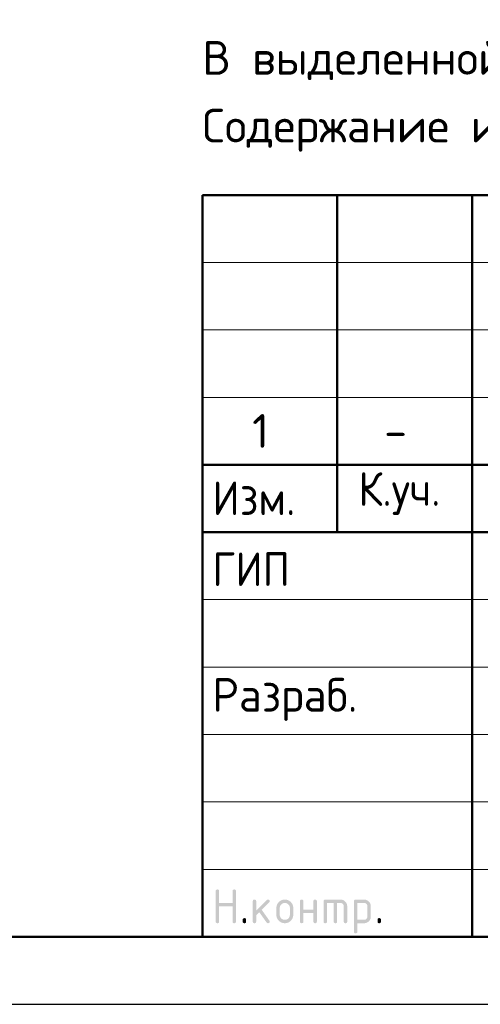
# Model space of a CAD drawing. Header units: millimetres. Extents: x 0 to 50400, y 0 to 35762.
# Tile 9 of 18: x 25976 to 30071, y 0 to 8760. Entities that reach past the tile are written whole.
import ezdxf

# ---------------------------------------------------------------- set-up
doc = ezdxf.new("R2010")
doc.units = ezdxf.units.MM
doc.layers.add('Standard', color=7, linetype='Continuous', lineweight=25)
doc.styles.add('ISOCPEUR', font='txt')

msp = doc.modelspace()

# ---------------------------------------------------------------- hatches: boundary and pattern name
at = {"layer": 'Standard', "linetype": 'Continuous', "lineweight": 25, "transparency": 33554687}
for points in [[(27718.9, 736.5), (27718.9, 1006.5), (27718.9, 1008.4), (27719.1, 1010.1), (27719.4, 1011.7), (27719.8, 1013.1), (27720.3, 1014.5), (27721, 1015.7), (27721.7, 1016.9), (27722.7, 1017.8), (27723.6, 1018.7), (27724.8, 1019.4), (27725.9, 1020.1), (27727.4, 1020.6), (27728.8, 1021.1), (27730.4, 1021.3), (27732, 1021.5), (27733.9, 1021.5), (27735.8, 1021.5), (27737.4, 1021.3), (27739.1, 1021.1), (27740.5, 1020.6), (27741.9, 1020.1), (27743.1, 1019.4), (27744.3, 1018.7), (27745.2, 1017.8), (27746.1, 1016.9), (27746.8, 1015.7), (27747.5, 1014.5), (27748, 1013.1), (27748.5, 1011.7), (27748.7, 1010.1), (27749, 1008.4), (27749, 1006.6), (27749, 901.6), (27868.6, 901.6), (27868.6, 1006.6), (27868.6, 1008.4), (27868.9, 1010.1), (27869.1, 1011.7), (27869.6, 1013.1), (27870, 1014.5), (27870.7, 1015.7), (27871.4, 1016.9), (27872.4, 1017.8), (27873.3, 1018.7), (27874.5, 1019.4), (27875.7, 1020.1), (27877.1, 1020.6), (27878.5, 1021.1), (27880.1, 1021.3), (27881.8, 1021.5), (27883.6, 1021.5), (27885.5, 1021.5), (27887.2, 1021.3), (27888.8, 1021.1), (27890.2, 1020.6), (27891.6, 1020.1), (27892.8, 1019.4), (27894, 1018.7), (27894.9, 1017.8), (27895.9, 1016.9), (27896.6, 1015.7), (27897.3, 1014.5), (27897.7, 1013.1), (27898.2, 1011.7), (27898.4, 1010.1), (27898.7, 1008.4), (27898.7, 1006.5), (27898.7, 736.5), (27898.7, 734.7), (27898.4, 733), (27898.2, 731.4), (27897.7, 730), (27897.3, 728.6), (27896.6, 727.4), (27895.9, 726.2), (27894.9, 725.3), (27894, 724.4), (27892.8, 723.7), (27891.6, 723), (27890.2, 722.5), (27888.8, 722), (27887.2, 721.8), (27885.5, 721.5), (27883.6, 721.5), (27881.8, 721.5), (27880.1, 721.8), (27878.5, 722), (27877.1, 722.5), (27875.7, 723), (27874.5, 723.7), (27873.3, 724.4), (27872.4, 725.3), (27871.4, 726.2), (27870.7, 727.4), (27870, 728.6), (27869.6, 730), (27869.1, 731.4), (27868.9, 733), (27868.6, 734.7), (27868.6, 736.5), (27868.6, 871.5), (27749, 871.5), (27749, 736.5), (27749, 734.7), (27748.7, 733), (27748.5, 731.4), (27748, 730), (27747.5, 728.6), (27746.8, 727.4), (27746.1, 726.2), (27745.2, 725.3), (27744.3, 724.4), (27743.1, 723.7), (27741.9, 723), (27740.5, 722.5), (27739.1, 722), (27737.4, 721.8), (27735.8, 721.5), (27733.9, 721.5), (27732, 721.5), (27730.4, 721.8), (27728.8, 722), (27727.4, 722.5), (27725.9, 723), (27724.8, 723.7), (27723.6, 724.4), (27722.7, 725.3), (27721.7, 726.2), (27721, 727.4), (27720.3, 728.6), (27719.8, 730), (27719.4, 731.4), (27719.1, 733), (27718.9, 734.7)], [(28078.7, 832.8), (28173, 927.1), (28174.1, 928.1), (28175.3, 929), (28176.5, 929.8), (28177.9, 930.3), (28179.2, 930.8), (28180.6, 931.1), (28182.1, 931.4), (28183.7, 931.4), (28185.6, 931.4), (28187.2, 931.1), (28188.9, 930.9), (28190.3, 930.4), (28191.7, 930), (28192.8, 929.3), (28194, 928.6), (28195, 927.6), (28195.9, 926.7), (28196.6, 925.5), (28197.3, 924.3), (28197.8, 922.9), (28198.2, 921.5), (28198.5, 919.9), (28198.7, 918.3), (28198.7, 916.4), (28198.7, 914.9), (28198.4, 913.5), (28198.1, 912.1), (28197.6, 910.8), (28197, 909.5), (28196.1, 908.3), (28195.3, 907.1), (28194.1, 905.9), (28128.3, 840.1), (28195.7, 745.2), (28197.2, 743.1), (28198, 740.9), (28198.7, 738.7), (28198.7, 736.3), (28198.7, 734.5), (28198.5, 732.8), (28198.2, 731.2), (28197.8, 729.9), (28197.3, 728.5), (28196.6, 727.3), (28195.9, 726.2), (28195, 725.2), (28194, 724.3), (28192.8, 723.6), (28191.7, 722.9), (28190.3, 722.5), (28188.9, 722), (28187.2, 721.8), (28185.6, 721.5), (28183.7, 721.5), (28181.7, 721.5), (28179.9, 721.9), (28178.2, 722.3), (28176.6, 723.1), (28175, 723.9), (28173.7, 725.1), (28172.3, 726.3), (28171.2, 727.9), (28106.7, 818.6), (28078.7, 790.6), (28078.7, 736.5), (28078.7, 734.7), (28078.5, 733), (28078.3, 731.4), (28077.8, 730), (28077.3, 728.6), (28076.6, 727.4), (28075.9, 726.2), (28075, 725.3), (28074, 724.4), (28072.9, 723.7), (28071.7, 723), (28070.3, 722.5), (28068.9, 722), (28067.2, 721.8), (28065.6, 721.5), (28063.7, 721.5), (28061.8, 721.5), (28060.2, 721.8), (28058.5, 722), (28057.1, 722.5), (28055.7, 723), (28054.5, 723.7), (28053.4, 724.4), (28052.4, 725.3), (28051.5, 726.2), (28050.8, 727.4), (28050.1, 728.6), (28049.6, 730), (28049.2, 731.4), (28048.9, 733), (28048.7, 734.7), (28048.7, 736.5), (28048.7, 916.4), (28048.7, 918.3), (28048.9, 919.9), (28049.2, 921.5), (28049.6, 922.9), (28050.1, 924.3), (28050.8, 925.5), (28051.5, 926.7), (28052.4, 927.6), (28053.4, 928.6), (28054.5, 929.3), (28055.7, 930), (28057.1, 930.4), (28058.5, 930.9), (28060.2, 931.1), (28061.8, 931.4), (28063.7, 931.4), (28065.6, 931.4), (28067.2, 931.1), (28068.9, 930.9), (28070.3, 930.4), (28071.7, 930), (28072.9, 929.3), (28074, 928.6), (28075, 927.6), (28075.9, 926.7), (28076.6, 925.5), (28077.3, 924.3), (28077.8, 922.9), (28078.3, 921.5), (28078.5, 919.9), (28078.7, 918.3), (28078.7, 916.4)], [(28498.4, 811.4), (28498.4, 736.5), (28498.4, 734.7), (28498.2, 733), (28497.9, 731.4), (28497.5, 730), (28497, 728.6), (28496.3, 727.4), (28495.6, 726.2), (28494.6, 725.3), (28493.7, 724.4), (28492.5, 723.6), (28491.4, 723), (28489.9, 722.5), (28488.5, 722), (28486.9, 721.8), (28485.2, 721.5), (28483.4, 721.5), (28481.5, 721.5), (28479.8, 721.8), (28478.2, 722), (28476.8, 722.5), (28475.4, 723), (28474.2, 723.7), (28473, 724.4), (28472.1, 725.3), (28471.2, 726.2), (28470.5, 727.4), (28469.8, 728.6), (28469.3, 730), (28468.8, 731.4), (28468.6, 733), (28468.3, 734.7), (28468.3, 736.5), (28468.3, 916.4), (28468.3, 918.3), (28468.6, 919.9), (28468.8, 921.5), (28469.3, 922.9), (28469.8, 924.3), (28470.5, 925.5), (28471.2, 926.7), (28472.1, 927.6), (28473, 928.6), (28474.2, 929.3), (28475.4, 930), (28476.8, 930.4), (28478.2, 930.9), (28479.8, 931.1), (28481.5, 931.4), (28483.4, 931.4), (28485.2, 931.4), (28486.9, 931.1), (28488.5, 930.9), (28489.9, 930.4), (28491.4, 930), (28492.5, 929.3), (28493.7, 928.6), (28494.6, 927.6), (28495.6, 926.7), (28496.3, 925.5), (28497, 924.4), (28497.5, 923), (28497.9, 921.5), (28498.2, 919.9), (28498.4, 918.3), (28498.4, 916.4), (28498.4, 841.5), (28588, 841.5), (28588, 916.4), (28588, 918.3), (28588.2, 919.9), (28588.5, 921.5), (28589, 923), (28589.4, 924.4), (28590.1, 925.5), (28590.8, 926.7), (28591.8, 927.6), (28592.7, 928.6), (28593.9, 929.3), (28595.1, 930), (28596.5, 930.4), (28597.9, 930.9), (28599.5, 931.1), (28601.2, 931.4), (28603, 931.4), (28604.9, 931.4), (28606.6, 931.1), (28608.2, 930.9), (28609.6, 930.4), (28611, 930), (28612.2, 929.3), (28613.4, 928.6), (28614.3, 927.6), (28615.2, 926.7), (28615.9, 925.5), (28616.7, 924.3), (28617.1, 922.9), (28617.6, 921.5), (28617.8, 919.9), (28618.1, 918.3), (28618.1, 916.4), (28618.1, 736.5), (28618.1, 734.7), (28617.8, 733), (28617.6, 731.4), (28617.1, 730), (28616.7, 728.6), (28615.9, 727.4), (28615.2, 726.2), (28614.3, 725.3), (28613.4, 724.4), (28612.2, 723.7), (28611, 723), (28609.6, 722.5), (28608.2, 722), (28606.6, 721.8), (28604.9, 721.5), (28603, 721.5), (28601.2, 721.5), (28599.5, 721.8), (28597.9, 722), (28596.5, 722.5), (28595.1, 723), (28593.9, 723.6), (28592.7, 724.4), (28591.8, 725.3), (28590.8, 726.2), (28590.1, 727.4), (28589.4, 728.6), (28589, 730), (28588.5, 731.4), (28588.2, 733), (28588, 734.7), (28588, 736.5), (28588, 811.4)], [(28693.2, 931.4), (28828.1, 931.4), (28831.2, 931.4), (28834.2, 931.1), (28837.2, 930.8), (28840.1, 930.3), (28843, 929.7), (28845.7, 928.9), (28848.5, 928.1), (28851.2, 927), (28853.8, 925.9), (28856.4, 924.5), (28858.9, 923.2), (28861.3, 921.5), (28863.7, 919.9), (28866, 918), (28868.3, 916.1), (28870.5, 913.9), (28872.7, 911.7), (28874.6, 909.4), (28876.5, 907.1), (28878.2, 904.7), (28879.8, 902.3), (28881.2, 899.7), (28882.5, 897.2), (28883.6, 894.5), (28884.7, 891.9), (28885.5, 889.1), (28886.4, 886.3), (28886.9, 883.4), (28887.5, 880.6), (28887.7, 877.6), (28888, 874.5), (28888, 871.4), (28888, 736.5), (28888, 734.7), (28887.8, 733), (28887.5, 731.4), (28887.1, 730), (28886.6, 728.6), (28885.9, 727.4), (28885.2, 726.2), (28884.3, 725.3), (28883.3, 724.4), (28882.1, 723.7), (28881, 723), (28879.6, 722.5), (28878.1, 722), (28876.5, 721.8), (28874.9, 721.5), (28873, 721.5), (28871.1, 721.5), (28869.5, 721.8), (28867.8, 722), (28866.4, 722.5), (28865, 723), (28863.8, 723.6), (28862.7, 724.4), (28861.7, 725.3), (28860.8, 726.2), (28860.1, 727.4), (28859.4, 728.6), (28858.9, 730), (28858.4, 731.4), (28858.2, 733), (28857.9, 734.7), (28857.9, 736.5), (28857.9, 871.4), (28857.9, 874.5), (28857.4, 877.5), (28856.9, 880.4), (28855.8, 883.1), (28854.7, 885.7), (28853.1, 888.1), (28851.5, 890.5), (28849.3, 892.7), (28847.2, 894.8), (28844.8, 896.5), (28842.4, 898.1), (28839.7, 899.2), (28837.1, 900.2), (28834.1, 900.8), (28831.2, 901.3), (28828, 901.3), (28798.1, 901.3), (28798.1, 736.5), (28798.1, 734.7), (28797.9, 733), (28797.6, 731.4), (28797.2, 730), (28796.7, 728.6), (28796, 727.4), (28795.3, 726.2), (28794.4, 725.3), (28793.4, 724.4), (28792.3, 723.6), (28791.1, 723), (28789.7, 722.5), (28788.3, 722), (28786.6, 721.8), (28785, 721.5), (28783.1, 721.5), (28781.2, 721.5), (28779.6, 721.8), (28777.9, 722), (28776.5, 722.5), (28775.1, 723), (28773.9, 723.6), (28772.8, 724.4), (28771.8, 725.3), (28770.9, 726.2), (28770.2, 727.4), (28769.5, 728.6), (28769, 730), (28768.5, 731.4), (28768.3, 733), (28768.1, 734.7), (28768.1, 736.5), (28768.1, 901.3), (28708.2, 901.3), (28708.2, 736.5), (28708.2, 734.7), (28708, 733), (28707.8, 731.4), (28707.3, 730), (28706.8, 728.6), (28706.1, 727.4), (28705.4, 726.2), (28704.5, 725.3), (28703.5, 724.4), (28702.4, 723.6), (28701.2, 723), (28699.8, 722.5), (28698.4, 722), (28696.7, 721.8), (28695.1, 721.5), (28693.2, 721.5), (28691.3, 721.5), (28689.7, 721.8), (28688, 722), (28686.6, 722.5), (28685.2, 723), (28684, 723.7), (28682.9, 724.4), (28681.9, 725.3), (28681, 726.2), (28680.3, 727.4), (28679.6, 728.6), (28679.1, 730), (28678.7, 731.4), (28678.4, 733), (28678.2, 734.7), (28678.2, 736.5), (28678.2, 916.4), (28678.2, 918.3), (28678.4, 919.9), (28678.6, 921.5), (28679.1, 922.9), (28679.6, 924.3), (28680.3, 925.5), (28681, 926.7), (28681.9, 927.6), (28682.9, 928.6), (28684, 929.3), (28685.2, 930), (28686.6, 930.4), (28688, 930.9), (28689.6, 931.1), (28691.3, 931.4)], [(27958.8, 751.6), (27958.8, 753.5), (27959, 755.1), (27959.3, 756.8), (27959.7, 758.2), (27960.2, 759.6), (27960.9, 760.8), (27961.6, 761.9), (27962.5, 762.9), (27963.5, 763.8), (27964.7, 764.5), (27965.8, 765.2), (27967.2, 765.7), (27968.6, 766.2), (27970.3, 766.4), (27971.9, 766.6), (27973.8, 766.6), (27975.7, 766.6), (27977.3, 766.4), (27979, 766.2), (27980.4, 765.7), (27981.8, 765.2), (27983, 764.5), (27984.1, 763.8), (27985.1, 762.9), (27986, 761.9), (27986.7, 760.8), (27987.4, 759.6), (27987.9, 758.2), (27988.4, 756.8), (27988.6, 755.1), (27988.8, 753.5), (27988.8, 751.6), (27988.8, 736.6), (27988.8, 734.7), (27988.6, 733), (27988.4, 731.4), (27987.9, 730), (27987.4, 728.6), (27986.7, 727.4), (27986, 726.2), (27985.1, 725.3), (27984.1, 724.4), (27983, 723.7), (27981.8, 723), (27980.4, 722.5), (27979, 722), (27977.3, 721.8), (27975.7, 721.5), (27973.8, 721.5), (27971.9, 721.5), (27970.3, 721.8), (27968.6, 722), (27967.2, 722.5), (27965.8, 723), (27964.7, 723.7), (27963.5, 724.4), (27962.5, 725.3), (27961.6, 726.2), (27960.9, 727.4), (27960.2, 728.6), (27959.7, 730), (27959.3, 731.4), (27959, 733), (27958.8, 734.7), (27958.8, 736.6)], [(29158, 751.6), (29158, 753.5), (29158.2, 755.1), (29158.4, 756.8), (29158.9, 758.2), (29159.4, 759.6), (29160.1, 760.8), (29160.8, 761.9), (29161.7, 762.9), (29162.6, 763.8), (29163.8, 764.5), (29165, 765.2), (29166.4, 765.7), (29167.8, 766.2), (29169.5, 766.4), (29171.1, 766.6), (29173, 766.6), (29174.9, 766.6), (29176.5, 766.4), (29178.1, 766.2), (29179.6, 765.7), (29181, 765.2), (29182.1, 764.5), (29183.3, 763.8), (29184.3, 762.9), (29185.2, 761.9), (29185.9, 760.8), (29186.6, 759.6), (29187.1, 758.2), (29187.5, 756.8), (29187.8, 755.1), (29188, 753.5), (29188, 751.6), (29188, 736.6), (29188, 734.7), (29187.8, 733), (29187.5, 731.4), (29187.1, 730), (29186.6, 728.6), (29185.9, 727.4), (29185.2, 726.2), (29184.3, 725.3), (29183.3, 724.4), (29182.1, 723.7), (29181, 723), (29179.6, 722.5), (29178.1, 722), (29176.5, 721.8), (29174.9, 721.5), (29173, 721.5), (29171.1, 721.5), (29169.5, 721.8), (29167.8, 722), (29166.4, 722.5), (29165, 723), (29163.8, 723.7), (29162.6, 724.4), (29161.7, 725.3), (29160.8, 726.2), (29160.1, 727.4), (29159.4, 728.6), (29158.9, 730), (29158.4, 731.4), (29158.2, 733), (29158, 734.7), (29158, 736.6)]]:
    msp.add_hatch(color=7, dxfattribs=at).paths.add_polyline_path(points, flags=16)
h = msp.add_hatch(color=7, dxfattribs=at)
h.paths.add_polyline_path([(28258.5, 796.5), (28258.5, 856.4), (28258.5, 860.3), (28258.8, 864.1), (28259.2, 867.8), (28259.9, 871.4), (28260.6, 875), (28261.6, 878.5), (28262.6, 881.9), (28264, 885.3), (28265.3, 888.6), (28267.1, 891.7), (28268.8, 894.9), (28270.8, 897.9), (28272.9, 901), (28275.3, 903.8), (28277.7, 906.7), (28280.4, 909.5), (28283.1, 912.2), (28286, 914.6), (28288.9, 917), (28291.9, 919.1), (28294.9, 921.1), (28298.1, 922.8), (28301.3, 924.5), (28304.6, 925.9), (28307.9, 927.3), (28311.4, 928.3), (28314.8, 929.3), (28318.4, 930), (28322, 930.7), (28325.7, 931), (28329.5, 931.4), (28333.4, 931.4), (28337.3, 931.4), (28341.1, 931), (28344.9, 930.7), (28348.5, 930), (28352.2, 929.3), (28355.6, 928.3), (28359.1, 927.3), (28362.4, 926), (28365.8, 924.6), (28368.9, 922.9), (28372.1, 921.2), (28375.1, 919.2), (28378.1, 917.1), (28381, 914.8), (28383.9, 912.4), (28386.6, 909.7), (28389.3, 907), (28391.6, 904.1), (28394, 901.3), (28396, 898.2), (28398.1, 895.2), (28399.8, 892), (28401.5, 888.9), (28402.8, 885.5), (28404.2, 882.2), (28405.2, 878.7), (28406.2, 875.2), (28406.9, 871.6), (28407.6, 868), (28407.9, 864.2), (28408.2, 860.4), (28408.2, 856.4), (28408.2, 796.5), (28408.2, 792.6), (28407.9, 788.9), (28407.5, 785.1), (28406.9, 781.5), (28406.2, 777.9), (28405.2, 774.4), (28404.1, 771), (28402.8, 767.7), (28401.4, 764.4), (28399.7, 761.2), (28398, 758), (28395.9, 755), (28393.9, 752), (28391.5, 749.1), (28389.1, 746.2), (28386.3, 743.5), (28383.6, 740.7), (28380.7, 738.3), (28377.8, 735.9), (28374.8, 733.9), (28371.8, 731.8), (28368.6, 730.1), (28365.5, 728.4), (28362.2, 727), (28358.8, 725.6), (28355.4, 724.6), (28351.9, 723.6), (28348.3, 722.9), (28344.7, 722.2), (28341, 721.9), (28337.3, 721.5), (28333.4, 721.5), (28329.5, 721.5), (28325.7, 721.9), (28322, 722.2), (28318.4, 722.9), (28314.8, 723.6), (28311.4, 724.6), (28307.9, 725.6), (28304.6, 727), (28301.3, 728.4), (28298.1, 730.1), (28294.9, 731.8), (28291.9, 733.9), (28288.9, 735.9), (28286, 738.3), (28283.1, 740.7), (28280.4, 743.5), (28277.7, 746.2), (28275.3, 749.1), (28272.9, 752), (28270.8, 755), (28268.8, 758), (28267.1, 761.2), (28265.3, 764.4), (28264, 767.7), (28262.6, 771), (28261.6, 774.4), (28260.6, 777.9), (28259.9, 781.5), (28259.2, 785.1), (28258.8, 788.9), (28258.5, 792.6)], flags=16)
h.paths.add_polyline_path([(28378.2, 796.6), (28378.2, 856.6), (28378.2, 861.2), (28377.4, 865.5), (28376.5, 869.9), (28374.9, 873.8), (28373.2, 877.8), (28370.8, 881.4), (28368.3, 885.1), (28365.1, 888.4), (28361.8, 891.7), (28358.1, 894.1), (28354.5, 896.6), (28350.6, 898.3), (28346.6, 899.9), (28342.3, 900.7), (28338, 901.6), (28333.4, 901.6), (28328.7, 901.6), (28324.4, 900.7), (28320.1, 899.9), (28316.2, 898.3), (28312.2, 896.6), (28308.6, 894.1), (28305, 891.7), (28301.7, 888.4), (28298.4, 885.1), (28295.9, 881.4), (28293.5, 877.8), (28291.8, 873.8), (28290.2, 869.9), (28289.4, 865.5), (28288.6, 861.2), (28288.6, 856.6), (28288.6, 796.6), (28288.6, 791.9), (28289.4, 787.5), (28290.2, 783.2), (28291.8, 779.2), (28293.4, 775.2), (28295.9, 771.6), (28298.3, 767.9), (28301.6, 764.7), (28304.8, 761.4), (28308.4, 758.9), (28312.1, 756.5), (28316, 754.9), (28320, 753.2), (28324.3, 752.4), (28328.7, 751.6), (28333.4, 751.6), (28338, 751.6), (28342.3, 752.4), (28346.6, 753.2), (28350.6, 754.9), (28354.5, 756.5), (28358.1, 759), (28361.8, 761.5), (28365.1, 764.8), (28368.3, 768.1), (28370.8, 771.7), (28373.2, 775.3), (28374.9, 779.3), (28376.5, 783.3), (28377.4, 787.6), (28378.2, 791.9)])
h = msp.add_hatch(color=7, dxfattribs=at)
h.paths.add_polyline_path([(28948.1, 916.4), (28948.1, 918.3), (28948.4, 919.9), (28948.6, 921.5), (28949.1, 923), (28949.5, 924.3), (28950.2, 925.5), (28950.9, 926.7), (28951.9, 927.6), (28952.8, 928.6), (28954, 929.3), (28955.1, 930), (28956.5, 930.4), (28957.9, 930.9), (28959.6, 931.1), (28961.2, 931.4), (28963.1, 931.4), (29038, 931.4), (29041.1, 931.4), (29044.1, 931.1), (29047.2, 930.8), (29050.1, 930.3), (29052.9, 929.8), (29055.7, 928.9), (29058.5, 928.1), (29061.2, 927), (29063.8, 925.9), (29066.4, 924.6), (29068.9, 923.2), (29071.3, 921.6), (29073.7, 920), (29076, 918.1), (29078.3, 916.2), (29080.5, 914), (29082.7, 911.8), (29084.6, 909.5), (29086.5, 907.2), (29088.1, 904.8), (29089.7, 902.4), (29091.1, 899.9), (29092.4, 897.3), (29093.5, 894.7), (29094.6, 892), (29095.4, 889.2), (29096.2, 886.5), (29096.8, 883.5), (29097.3, 880.6), (29097.6, 877.6), (29097.8, 874.6), (29097.8, 871.4), (29097.8, 781.5), (29097.8, 778.4), (29097.6, 775.4), (29097.3, 772.4), (29096.8, 769.5), (29096.2, 766.6), (29095.4, 763.8), (29094.6, 761), (29093.5, 758.4), (29092.4, 755.7), (29091.1, 753.2), (29089.7, 750.7), (29088.1, 748.2), (29086.5, 745.8), (29084.6, 743.5), (29082.7, 741.2), (29080.5, 739), (29078.3, 736.8), (29076, 734.9), (29073.8, 733), (29071.3, 731.4), (29068.9, 729.7), (29066.4, 728.4), (29063.9, 727), (29061.2, 725.9), (29058.6, 724.8), (29055.8, 724), (29053, 723.2), (29050.1, 722.6), (29047.2, 722.1), (29044.2, 721.8), (29041.1, 721.5), (29038, 721.5), (28978.2, 721.5), (28978.2, 646.6), (28978.2, 644.8), (28977.9, 643.1), (28977.7, 641.5), (28977.2, 640.1), (28976.8, 638.7), (28976.1, 637.5), (28975.4, 636.3), (28974.4, 635.4), (28973.5, 634.5), (28972.3, 633.8), (28971.1, 633.1), (28969.7, 632.6), (28968.3, 632.1), (28966.7, 631.9), (28965, 631.7), (28963.1, 631.7), (28961.3, 631.7), (28959.6, 631.9), (28958, 632.1), (28956.6, 632.6), (28955.2, 633.1), (28954, 633.8), (28952.8, 634.5), (28951.9, 635.4), (28950.9, 636.3), (28950.2, 637.5), (28949.5, 638.7), (28949.1, 640.1), (28948.6, 641.5), (28948.4, 643.1), (28948.1, 644.8), (28948.1, 646.6)], flags=16)
h.paths.add_polyline_path([(28978.2, 901.3), (28978.2, 751.6), (29037.9, 751.6), (29041, 751.6), (29043.9, 752.1), (29046.8, 752.7), (29049.4, 753.8), (29052.1, 754.9), (29054.5, 756.5), (29056.9, 758.1), (29059.1, 760.3), (29061.3, 762.5), (29062.9, 764.9), (29064.5, 767.4), (29065.6, 770), (29066.7, 772.7), (29067.2, 775.5), (29067.8, 778.4), (29067.8, 781.5), (29067.8, 871.4), (29067.8, 874.6), (29067.2, 877.5), (29066.7, 880.4), (29065.6, 883.1), (29064.6, 885.7), (29062.9, 888.1), (29061.3, 890.5), (29059.2, 892.7), (29057, 894.9), (29054.6, 896.5), (29052.2, 898.1), (29049.6, 899.2), (29046.9, 900.2), (29044, 900.8), (29041.1, 901.3), (29037.9, 901.3)])

# ---------------------------------------------------------------- linework, layer by layer
at = {"layer": 'Standard', "color": 7, "linetype": 'Continuous', "lineweight": 50, "transparency": 33554687}
for p, q in [((27600, 600), (27600, 7200)), ((27600, 7200), (49800, 7200)), ((28800, 4200), (28800, 7200)), ((30000, 600), (30000, 7200)), ((27600, 4800), (35400, 4800)), ((27600, 4800), (35400, 4800)), ((27600, 4200), (35400, 4200)), ((27600, 4200), (35400, 4200))]:
    msp.add_line(p, q, dxfattribs=at)
at = {"layer": 'Standard', "color": 7, "linetype": 'Continuous', "lineweight": 13, "transparency": 33554687}
for p, q in [((27600, 6600), (35400, 6600)), ((27600, 6000), (35400, 6000)), ((27600, 5400), (35400, 5400)), ((27600, 3600), (35400, 3600)), ((27600, 3000), (35400, 3000)), ((27600, 3000), (35400, 3000)), ((27600, 2400), (35400, 2400)), ((27600, 2400), (35400, 2400)), ((27600, 1800), (35400, 1800)), ((27600, 1200), (35400, 1200))]:
    msp.add_line(p, q, dxfattribs=at)
at = {"layer": 'Standard', "color": 7, "linetype": 'Continuous', "lineweight": 25, "transparency": 33554687}
msp.add_line((27600, 600), (49800, 600), dxfattribs=at)
msp.add_line((27600, 600), (49800, 600), dxfattribs=at)
msp.add_line((27600, 600), (49800, 600), dxfattribs=at)
msp.add_lwpolyline([(0, 0), (50400, 0), (50400, 35640), (0, 35640), (0, 0)], close=True, dxfattribs=at)
at = {"layer": 'Standard', "color": 7, "linetype": 'Continuous', "lineweight": 50, "transparency": 33554687}
msp.add_lwpolyline([(2400, 35040), (49800, 35040), (49800, 600), (2400, 600), (2400, 35040)], close=True, dxfattribs=at)

# ---------------------------------------------------------------- texts
at = {"layer": 'Standard', "color": 7, "linetype": 'Continuous', "lineweight": 18, "transparency": 33554687, "insert": (27600, 8570), "char_height": 300, "width": 13865.25, "attachment_point": 1, "line_spacing_factor": 1.204819}
msp.add_mtext('\\A1;{\\fISOCPEUR|i0|b0;\\H300.000000;\\W1.000000;\\C7;В выделенной области представлена замененная ( актуальная) версия.}\\P{\\fISOCPEUR|i0|b0;\\H300.000000;\\W1.000000;\\C7;Содержание изменения см. в листе разрешения на внесение изменений}\\P', dxfattribs=at)
at = {"layer": 'Standard', "color": 7, "linetype": 'Continuous', "lineweight": 25, "transparency": 33554687, "char_height": 300, "style": 'ISOCPEUR'}
for s, insert, width, attachment_point in [('\\A1;{\\fISOCPEUR|i0|b0;\\H300.000000;\\W1.000000;\\C7;1}\\P', (28118.1, 5251.2), 233.333, 2), ('\\A1;{\\fISOCPEUR|i0|b0;\\H300.000000;\\W1.000000;\\C7;-}\\P', (29318.1, 5251.2), 326.667, 2), ('\\W0.93;Изм.', (27688.8, 4353), 903.476, 7), ('\\W0.93;К.уч.', (28987.2, 4353), 979.214, 7), ('\\W0.92;ГИП', (27688.8, 3721.5), 827.543, 7), ('\\W0.96;Разраб.', (27688.8, 2521.5), 1567.875, 7)]:
    msp.add_mtext(s, dxfattribs=dict(at, insert=insert, width=width, attachment_point=attachment_point))

doc.saveas('drawing.dxf')
